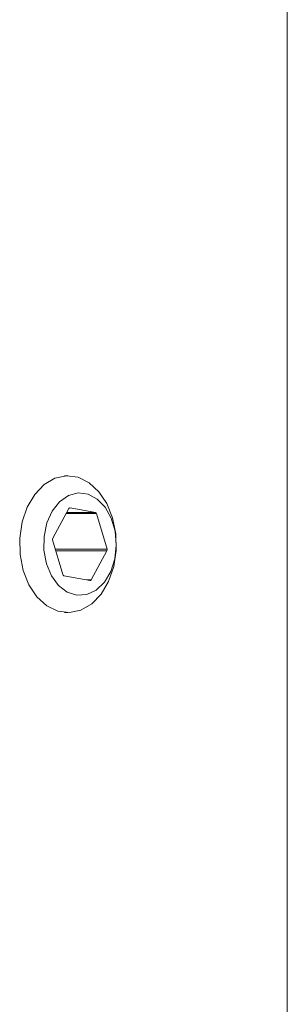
# Model space of a CAD drawing. Header units: inches. Extents: x 1 to 18.7, y 1.8 to 15.7.
# Tile 19 of 22: x 18.244 to 18.552, y 9.168 to 10.301. Entities that reach past the tile are written whole.
import ezdxf

# ---------------------------------------------------------------- set-up
doc = ezdxf.new("R2010")
doc.units = ezdxf.units.IN
doc.header["$MEASUREMENT"] = 0

msp = doc.modelspace()

# ---------------------------------------------------------------- linework, layer by layer
at = {"color": 7, "linetype": 'Continuous', "lineweight": 15}
for p, q in [((18.5515, 8.5726), (18.5515, 10.5726)), ((18.2992, 9.7764), (18.2952, 9.7764)), ((18.3003, 9.7387), (18.2817, 9.7044)), ((18.3012, 9.7395), (18.3016, 9.7395)), ((18.331, 9.734), (18.3016, 9.7395)), ((18.2971, 9.7328), (18.3321, 9.7328)), ((18.2977, 9.734), (18.331, 9.734)), ((18.3442, 9.6919), (18.3321, 9.7328)), ((18.2815, 9.7025), (18.2932, 9.6626)), ((18.2846, 9.6919), (18.3442, 9.6919)), ((18.2852, 9.6899), (18.344, 9.6899)), ((18.3259, 9.6565), (18.344, 9.6899)), ((18.2943, 9.6614), (18.3246, 9.6558)), ((18.3205, 9.6565), (18.3259, 9.6565)), ((18.2952, 9.6189), (18.2992, 9.6189))]:
    msp.add_line(p, q, dxfattribs=at)
at = {"color": 7, "linetype": 'Continuous', "lineweight": 15, "flags": 128}
for points in [[(18.2477, 9.6675), (18.2441, 9.6857), (18.2437, 9.7047), (18.2465, 9.7233), (18.2524, 9.7404), (18.261, 9.7549), (18.2718, 9.7662), (18.2842, 9.7735), (18.2975, 9.7763), (18.3108, 9.7746), (18.3235, 9.7684), (18.3348, 9.7581), (18.344, 9.7443), (18.3506, 9.7278), (18.3542, 9.7095), (18.3546, 9.6905), (18.3518, 9.672), (18.3459, 9.6549), (18.3373, 9.6403), (18.3265, 9.6291), (18.3141, 9.6218), (18.3009, 9.6189), (18.2875, 9.6206), (18.2748, 9.6268), (18.2635, 9.6371), (18.2543, 9.6509), (18.2477, 9.6675)], [(18.2745, 9.675), (18.2802, 9.6611), (18.2884, 9.65), (18.2984, 9.6423), (18.3095, 9.6388), (18.3209, 9.6396), (18.3317, 9.6447), (18.3411, 9.6538), (18.3484, 9.6661), (18.3531, 9.6807), (18.3548, 9.6966), (18.3535, 9.7126), (18.3491, 9.7275), (18.3421, 9.7401), (18.3329, 9.7496), (18.3223, 9.7552), (18.3109, 9.7566), (18.2998, 9.7536), (18.2896, 9.7464), (18.2811, 9.7357), (18.2751, 9.7221), (18.2718, 9.7066), (18.2716, 9.6906), (18.2745, 9.675)]]:
    msp.add_lwpolyline(points, dxfattribs=at)
at = {"color": 7, "linetype": 'Continuous', "lineweight": 15}
for centre, radius, start, end in [((18.3014, 9.7382), 0.00125, 83.8372, 156.9411), ((18.3306, 9.7325), 0.00158, 11.5848, 73.7843), ((18.284, 9.7032), 0.00264, 152.9338, 196.4616), ((18.3416, 9.6911), 0.00264, 332.9338, 16.4616), ((18.2948, 9.6629), 0.00158, 191.5848, 253.7843), ((18.3247, 9.657), 0.00125, 263.8372, 336.9411)]:
    msp.add_arc(centre, radius, start, end, dxfattribs=at)

doc.saveas('drawing.dxf')
